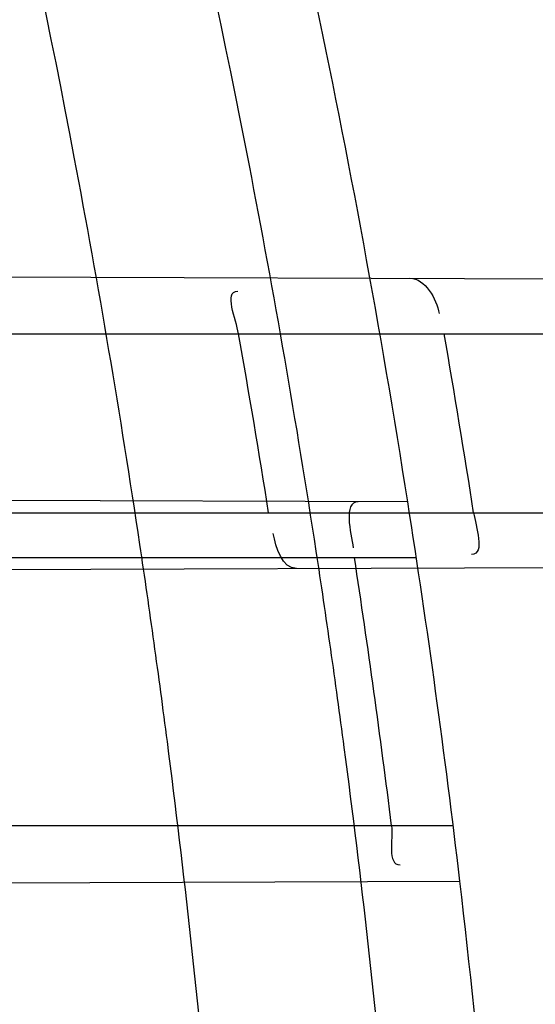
# Model space of a CAD drawing. Header units: millimetres. Extents: x 0 to 297, y 0 to 210.
# Tile 96 of 256: x 147.1465 to 147.1638, y 93.0721 to 93.1052. Entities that reach past the tile are written whole.
import ezdxf

# ---------------------------------------------------------------- set-up
doc = ezdxf.new("R2010")
doc.units = ezdxf.units.MM
doc.header["$LTSCALE"] = 16.335
doc.layers.get('0').update_dxf_attribs({"linetype": 'CONTINUOUS'})
for name, color, linetype in [('01_GLOBAL', 7, 'CONTINUOUS'), ('INTFCLR_1', 7, 'CONTINUOUS'), ('INTFCLR_144815', 7, 'CONTINUOUS')]:
    doc.layers.add(name, color=color, linetype=linetype)

msp = doc.modelspace()

# ---------------------------------------------------------------- linework, layer by layer
at = {"color": 7, "linetype": 'Continuous'}
msp.add_circle((147.7028034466, 92.1254639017), 2.28, dxfattribs=at)
at = {"color": 9, "linetype": 'Continuous'}
msp.add_arc((147.7028034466, 92.1254639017), 2.2507792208, 92.9674534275, 177.0325465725, dxfattribs=at)
at = {"layer": '01_GLOBAL', "color": 7, "linetype": 'Continuous'}
msp.add_circle((147.7028034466, 92.1254639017), 2.31, dxfattribs=at)
at = {"layer": 'INTFCLR_1', "color": 9, "linetype": 'Continuous'}
for p, q in [((147.1395149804, 93.0965604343), (147.1907571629, 93.0963815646)), ((147.1407864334, 93.0946316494), (147.1910162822, 93.0946316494)), ((147.1595572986, 93.0889904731), (147.1391356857, 93.0890617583)), ((147.1418343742, 93.0886316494), (147.1919192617, 93.0886316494)), ((147.1388801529, 93.0871316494), (147.1598439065, 93.0871316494)), ((147.141243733, 93.0867088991), (147.1921860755, 93.08688672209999)), ((147.1610793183, 93.0781316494), (147.1402012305, 93.0781316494)), ((147.1410172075, 93.0762081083), (147.1613024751, 93.0762789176))]:
    msp.add_line(p, q, dxfattribs=at)
at = {"layer": 'INTFCLR_1', "color": 6, "linetype": 'Continuous'}
for centre, radius, start, end in [((146.8326356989, 93.03763164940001), 0.3620710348, 270, 90.00000002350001), ((146.8326356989, 93.03763164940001), 0.3440948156, 270, 90.00000002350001), ((146.8330325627, 93.03763268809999), 0.3258754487, 9.0037044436, 10.0734361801), ((146.8321384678, 93.03763265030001), 0.3335471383, 8.7949611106, 9.8394176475), ((146.8326356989, 93.03763164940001), 0.330931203, 6.706499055, 8.928097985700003), ((146.8329184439, 93.0376336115), 0.3286004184, 7.0793616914, 8.6636065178)]:
    msp.add_arc(centre, radius, start, end, dxfattribs=at)
at = {"layer": 'INTFCLR_1', "color": 9, "linetype": 'Continuous'}
for start, end in [(8.928097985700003, 11.9691311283), (3.6985216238, 6.706499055)]:
    msp.add_arc((146.8326356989, 93.03763164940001), 0.330931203, start, end, dxfattribs=at)
for points, knots in [([(147.1545442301, 92.9256703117), (147.1552565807, 92.92760868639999), (147.1566525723, 92.9315227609), (147.1593123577, 92.9394604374), (147.1636279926, 92.9537082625), (147.1676297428, 92.9704311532), (147.1702721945, 92.98537709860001), (147.1713830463, 92.99300879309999), (147.1719563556, 92.9974228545), (147.1732796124, 93.008504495), (147.1746545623, 93.02743949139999), (147.1744340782, 93.04977945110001), (147.1733950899, 93.0642567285), (147.1727415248, 93.0709415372), (147.1722603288, 93.07538757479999), (147.1707735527, 93.08738744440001), (147.1673977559, 93.1066025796), (147.162533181, 93.1253625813), (147.1590536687, 93.13649711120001), (147.157745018, 93.1404798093), (147.1557541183, 93.1463465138), (147.1512626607, 93.1586117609), (147.1435063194, 93.176613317), (147.134673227, 93.19362029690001), (147.1285153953, 93.2040882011), (147.1256373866, 93.208747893), (147.1237254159, 93.21178528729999), (147.1185545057, 93.2197736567), (147.1098896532, 93.232033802), (147.0978538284, 93.2469589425), (147.0876594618, 93.2581464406), (147.0805381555, 93.26529742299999), (147.0766007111, 93.2690835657), (147.0711374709, 93.27418968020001), (147.06349057, 93.2808755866), (147.0552130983, 93.2873626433), (147.0499647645, 93.2910949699), (147.0474074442, 93.29281092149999), (147.0457289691, 93.2938897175), (147.0442255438, 93.294808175), (147.0429042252, 93.29556660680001), (147.041778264, 93.2961550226), (147.0407894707, 93.2966200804), (147.0400295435, 93.2968637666), (147.0393696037, 93.2970368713), (147.0390133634, 93.2966025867), (147.0393275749, 93.29599323), (147.0397818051, 93.29522393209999), (147.0406181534, 93.29416107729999), (147.0417305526, 93.2928514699), (147.0430342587, 93.2914101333), (147.0444632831, 93.289871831), (147.0465759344, 93.2876354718), (147.0495827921, 93.28449215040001), (147.0551951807, 93.2786029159), (147.0613248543, 93.27199583), (147.0669087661, 93.26568094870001), (147.0703603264, 93.2616654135), (147.0759105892, 93.2550734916), (147.0844077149, 93.2443909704), (147.0955472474, 93.22884910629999), (147.1036099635, 93.2161613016), (147.1088887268, 93.20713012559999), (147.1124703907, 93.200778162), (147.1186494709, 93.1891839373), (147.1269016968, 93.171675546), (147.1325946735, 93.1570782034), (147.1352425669, 93.1495098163)], [0, 0, 0, 0, 0.0103792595, 0.0208842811, 0.0420721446, 0.0851858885, 0.1071984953, 0.1183380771, 0.123943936, 0.1295693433, 0.1744299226, 0.2192388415, 0.2417237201, 0.2473597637, 0.2529962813, 0.2641993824, 0.3081295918, 0.3509327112, 0.3614952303, 0.3667582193, 0.3720021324, 0.3926323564, 0.4323913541, 0.4704239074, 0.4888657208, 0.4934194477, 0.497950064, 0.5069039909, 0.5412450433, 0.5733438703, 0.6032118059, 0.6172673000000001, 0.6240601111, 0.6306649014, 0.6548506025, 0.6750843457, 0.6834913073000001, 0.6872123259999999, 0.6905622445, 0.6935176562, 0.6960693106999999, 0.6982084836, 0.6999280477, 0.7014829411, 0.7024060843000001, 0.7029587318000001, 0.7038763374, 0.7054334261, 0.7076628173, 0.7105600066, 0.714112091, 0.7174145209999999, 0.7211168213, 0.7295725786, 0.7392778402, 0.7620040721, 0.7748640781, 0.7816422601, 0.7886165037, 0.8181744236, 0.8502177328, 0.884679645, 0.8936796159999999, 0.902792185, 0.9213283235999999, 0.9597006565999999, 1, 1, 1, 1]), ([(147.0432510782, 93.2956316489), (147.0440337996, 93.2956315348), (147.0461901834, 93.29448394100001), (147.048762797, 93.29308623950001), (147.05126835, 93.29149221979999), (147.0538664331, 93.2897847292), (147.0591995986, 93.28606265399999), (147.0676125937, 93.27960414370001), (147.0753919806, 93.27294276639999), (147.0809499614, 93.26785658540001), (147.0849532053, 93.2640878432), (147.0921910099, 93.25697312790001), (147.1025540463, 93.2458430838), (147.114792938, 93.2309925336), (147.1236090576, 93.2187883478), (147.1288703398, 93.210836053), (147.1308146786, 93.20781404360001), (147.1337403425, 93.20317969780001), (147.1399980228, 93.19277282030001), (147.1489774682, 93.17586162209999), (147.1568675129, 93.15795089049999), (147.1614367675, 93.1457458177), (147.1634614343, 93.13990986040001), (147.1647919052, 93.13594917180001), (147.1683281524, 93.12488035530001), (147.1732735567, 93.1062283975), (147.1767074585, 93.0871131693), (147.1782194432, 93.07517712), (147.1787086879, 93.07075571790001), (147.1793731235, 93.0641085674), (147.1804294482, 93.0497128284), (147.1806536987, 93.0274948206), (147.1792555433, 93.0086652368), (147.1779104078, 92.9976470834), (147.1773275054, 92.9932574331), (147.1761979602, 92.9856672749), (147.1735104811, 92.97079983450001), (147.1694409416, 92.95416803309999), (147.1650544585, 92.9400032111), (147.1623504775, 92.9321098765), (147.1609312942, 92.9282176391), (147.1602071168, 92.92629007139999)], [0, 0, 0, 0, 0.0056084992, 0.016622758, 0.0214510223, 0.0268121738, 0.0389184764, 0.0680276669, 0.1027789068, 0.1122614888, 0.1220107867, 0.1421735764, 0.1849752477, 0.2309092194, 0.2799812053, 0.2927645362, 0.2992310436, 0.3057293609, 0.3320345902, 0.3862266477, 0.4428037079, 0.4721337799, 0.479586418, 0.4870651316, 0.5020714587, 0.5628449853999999, 0.6251697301, 0.6410581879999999, 0.6490513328, 0.6570434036, 0.6889243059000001, 0.7524504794, 0.8160576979, 0.8240355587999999, 0.8319861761, 0.8477866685, 0.8790166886, 0.9402183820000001, 0.9703167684, 0.9852456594, 1, 1, 1, 1]), ([(147.1352425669, 93.1495098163), (147.1379952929, 93.14164178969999), (147.1429940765, 93.1254736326), (147.1477529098, 93.1046918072), (147.1501024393, 93.09081219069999), (147.151047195, 93.08426445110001), (147.151638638, 93.07985863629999), (147.1530856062, 93.06772189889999), (147.1544764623, 93.04770806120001), (147.1542807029, 93.0276232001), (147.1535512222, 93.0153442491), (147.1532177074, 93.0108633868), (147.1526544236, 93.00419454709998), (147.1511010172, 92.9899942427), (147.1474849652, 92.9685843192), (147.1430641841, 92.95080514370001), (147.1400632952, 92.9406015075), (147.1388460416, 92.9366002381), (147.1366541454, 92.9297366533), (147.1320236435, 92.91648816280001), (147.124625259, 92.8984289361), (147.1170139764, 92.8829220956), (147.1121048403, 92.87387096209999), (147.1103239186, 92.8706785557), (147.1076776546, 92.8660211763), (147.101977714, 92.8564219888), (147.0929326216, 92.8426084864), (147.0818447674, 92.827530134), (147.0738492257, 92.81769368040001), (147.0692400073, 92.8122947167), (147.0675023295, 92.81027962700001), (147.0645699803, 92.8069282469), (147.059151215, 92.8008948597), (147.053263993, 92.7946267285), (147.047929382, 92.78903803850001), (147.0447760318, 92.7857530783), (147.0421529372, 92.78285660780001), (147.0404461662, 92.78102579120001), (147.0382254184, 92.7776381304), (147.0420399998, 92.77914588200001), (147.0441807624, 92.7804356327), (147.0467768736, 92.78202657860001), (147.049052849, 92.7835556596), (147.0517912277, 92.7854541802), (147.0555009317, 92.78817176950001), (147.0602492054, 92.79186222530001), (147.067344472, 92.7977012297), (147.0736957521, 92.8033972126), (147.0792529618, 92.8087266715), (147.0832359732, 92.812657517), (147.0904141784, 92.8200586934), (147.1006451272, 92.8316000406), (147.1126583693, 92.84694521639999), (147.1212603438, 92.85951606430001), (147.1263733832, 92.8676917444), (147.1282611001, 92.87079789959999), (147.1311015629, 92.87556381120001), (147.1371674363, 92.88626496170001), (147.1458250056, 92.9036348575), (147.1517810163, 92.9181513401), (147.1545442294, 92.9256703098)], [0, 0, 0, 0, 0.0419449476, 0.0850695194, 0.1071739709, 0.1127634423, 0.1183584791, 0.1295423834, 0.1742656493, 0.2191961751, 0.2304978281, 0.2361598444, 0.2418057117, 0.2641744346, 0.3080240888, 0.3509528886, 0.3562644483, 0.3615432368, 0.3719979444, 0.3925183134, 0.4321501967, 0.4701192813, 0.4793724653, 0.4839620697, 0.48851378, 0.5063269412, 0.5401307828, 0.5715496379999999, 0.6004673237, 0.6038923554, 0.6072711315, 0.6138564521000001, 0.6263016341, 0.6480618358, 0.6572019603, 0.6650284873, 0.6713159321, 0.6759369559, 0.6799952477, 0.6841765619, 0.6887949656, 0.6950107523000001, 0.6986911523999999, 0.7027318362, 0.7117342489, 0.7218512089, 0.7329803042, 0.7579718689, 0.7647510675, 0.7717251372, 0.7861300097, 0.8166264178, 0.8492835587, 0.8841348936, 0.8932111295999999, 0.8978052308, 0.9024247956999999, 0.92112918, 0.9596906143, 1, 1, 1, 1]), ([(147.0432510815, 92.7796316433), (147.0431330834, 92.7796316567), (147.0428441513, 92.77968862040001), (147.0428590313, 92.7802080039), (147.043168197, 92.78074236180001), (147.0437027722, 92.7815366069), (147.0445175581, 92.7825251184), (147.046088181, 92.7843056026), (147.0479460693, 92.786252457), (147.0500136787, 92.7883830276), (147.0523867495, 92.79080681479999), (147.0572874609, 92.7957986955), (147.0632966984, 92.8020416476), (147.0688203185, 92.8080382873), (147.0718101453, 92.8113712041), (147.0735816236, 92.81337496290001), (147.0782783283, 92.8187413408), (147.0864250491, 92.8285190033), (147.0977271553, 92.8435162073), (147.106950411, 92.8572622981), (147.1127640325, 92.86681826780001), (147.1154623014, 92.871453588), (147.1172776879, 92.87462997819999), (147.1222795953, 92.88363180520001), (147.1300362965, 92.8990567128), (147.1375818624, 92.91703545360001), (147.1423047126, 92.93022711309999), (147.1445398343, 92.9370600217), (147.1457809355, 92.941042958), (147.1488392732, 92.9511954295), (147.1533458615, 92.9688880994), (147.157034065, 92.99020578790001), (147.1586182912, 93.0043449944), (147.159192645, 93.0109841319), (147.1595326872, 93.0154446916), (147.1602764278, 93.0276675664), (147.1604760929, 93.0476640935), (147.1590577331, 93.0675881), (147.157582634, 93.0796680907), (147.1569796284, 93.0840538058), (147.1560162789, 93.0905724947), (147.1536199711, 93.10439313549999), (147.1487661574, 93.12508522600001), (147.1436711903, 93.1411717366), (147.1408661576, 93.1489990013)], [0, 0, 0, 0, 0.0008731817, 0.001718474, 0.0032338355, 0.0055641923, 0.008732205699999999, 0.0127298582, 0.0231213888, 0.0286463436, 0.0346993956, 0.04822263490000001, 0.0804125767, 0.0988155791, 0.1085508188, 0.1135449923, 0.1186070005, 0.1613231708, 0.2076862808, 0.2575123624, 0.2837454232, 0.2904461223, 0.2972015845, 0.3108183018, 0.3666504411, 0.4248609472, 0.4549769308, 0.4703146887, 0.4780576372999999, 0.4858477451, 0.5487776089, 0.6130123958, 0.6457680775, 0.6540347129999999, 0.6623246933, 0.6788711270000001, 0.74464742, 0.8101273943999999, 0.8265053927, 0.8346996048, 0.8428861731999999, 0.8752668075, 0.9384714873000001, 1, 1, 1, 1])]:
    msp.add_open_spline(points, degree=3, knots=knots, dxfattribs=at)
at = {"layer": 'INTFCLR_1', "color": 6, "linetype": 'Continuous'}
for points, knots in [([(147.0687421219, 93.29563164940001), (147.0680098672, 93.29563164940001), (147.0693330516, 93.2931111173), (147.0704693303, 93.29172068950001), (147.0723263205, 93.28928078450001), (147.0746177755, 93.2865210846), (147.0775470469, 93.28299903), (147.080971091, 93.27890891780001), (147.0846437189, 93.27446035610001), (147.0882701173, 93.26998999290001), (147.0916458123, 93.2657319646), (147.0947448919, 93.2617356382), (147.0975630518, 93.2580185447), (147.100110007, 93.25458663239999), (147.1024035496, 93.25143207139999), (147.1044661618, 93.24854131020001), (147.1063189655, 93.24589767), (147.1079764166, 93.2434940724), (147.109457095, 93.2413147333), (147.1107791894, 93.2393416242), (147.1119635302, 93.23755181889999), (147.1130167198, 93.235942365), (147.1139517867, 93.2344985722), (147.1147816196, 93.2332054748), (147.1157213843, 93.2317287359), (147.1167390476, 93.23011252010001), (147.1179255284, 93.2282043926), (147.1189332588, 93.2265622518), (147.1198501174, 93.2250516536), (147.1206424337, 93.2237350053), (147.1215180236, 93.2222660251), (147.1224842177, 93.22062728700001), (147.1235503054, 93.2187965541), (147.1247223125, 93.21675634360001), (147.1260120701, 93.2144766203), (147.1274302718, 93.21192636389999), (147.1289898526, 93.20906621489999), (147.1307073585, 93.2058462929), (147.1325944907, 93.2022184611), (147.1346618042, 93.1981270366), (147.1369222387, 93.1935038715), (147.1393944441, 93.1882537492), (147.1420944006, 93.1822619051), (147.1450364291, 93.1753818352), (147.1482313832, 93.1674373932), (147.1516877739, 93.1581768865), (147.1553587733, 93.14738762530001), (147.1590017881, 93.1353669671), (147.1623609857, 93.1226214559), (147.1652568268, 93.10972884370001), (147.1676651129, 93.0968010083), (147.1695853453, 93.0838891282), (147.1710275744, 93.0709911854), (147.1719965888, 93.05813761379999), (147.1725011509, 93.0453158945), (147.1725469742, 93.0325462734), (147.1721391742, 93.0198169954), (147.171280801, 93.0071297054), (147.1699742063, 92.99449457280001), (147.1682169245, 92.9818861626), (147.1660086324, 92.9693213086), (147.1633383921, 92.9567727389), (147.1602041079, 92.94425636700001), (147.1566465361, 92.9319458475), (147.1528751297, 92.9204393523), (147.1491593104, 92.9102243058), (147.1457087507, 92.9015000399), (147.1425365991, 92.8940034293), (147.1396288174, 92.8875126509), (147.136972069, 92.8818585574), (147.1345472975, 92.8769025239), (147.1323371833, 92.8725413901), (147.130325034, 92.8686912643), (147.1284994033, 92.8652891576), (147.1268466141, 92.8622800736), (147.1253496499, 92.85960988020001), (147.1239936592, 92.85723391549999), (147.1227647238, 92.8551144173), (147.1216541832, 92.85322630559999), (147.1206539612, 92.8515468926), (147.1197533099, 92.8500510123), (147.1189386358, 92.8487109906), (147.1179864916, 92.8471584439), (147.1170567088, 92.8456599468), (147.1160957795, 92.84412860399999), (147.1152647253, 92.8428151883), (147.1143298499, 92.84135168), (147.1132770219, 92.8397205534), (147.1120898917, 92.837902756), (147.1107550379, 92.8358842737), (147.109257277, 92.8336513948), (147.107577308, 92.8311858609), (147.1056960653, 92.8284703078), (147.1035922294, 92.82548916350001), (147.1012492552, 92.8222342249), (147.0986446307, 92.81869165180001), (147.095755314, 92.8148491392), (147.0925736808, 92.81071697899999), (147.0890986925, 92.8063077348), (147.0853575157, 92.80167437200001), (147.0815402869, 92.7970384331), (147.0779667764, 92.7927652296), (147.0748968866, 92.789078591), (147.0724998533, 92.7861981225), (147.070552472, 92.7836530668), (147.0693788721, 92.7822194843), (147.0679949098, 92.7796316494), (147.0687421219, 92.7796316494)], [0, 0, 0, 0, 0.003860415, 0.007501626, 0.0124785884, 0.0188917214, 0.0268498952, 0.0364677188, 0.0470694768, 0.0572444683, 0.0668187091, 0.0757144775, 0.083905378, 0.09140992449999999, 0.0982451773, 0.1044667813, 0.1101313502, 0.1152642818, 0.1198589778, 0.1240215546, 0.1277856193, 0.1311734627, 0.1341617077, 0.1368541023, 0.1392736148, 0.1433897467, 0.1469230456, 0.1511192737, 0.1535471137, 0.1562389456, 0.1592204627, 0.1625628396, 0.1662680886, 0.1703891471, 0.174967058, 0.1800766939, 0.1857729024, 0.1921414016, 0.1993155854, 0.2073311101, 0.2163077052, 0.2264451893, 0.2379233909, 0.250953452, 0.2658909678, 0.283062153, 0.3030578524, 0.3259639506, 0.3492662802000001, 0.3725305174, 0.3956109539, 0.4185782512, 0.4413347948, 0.4640172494, 0.4865192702, 0.508968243, 0.531324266, 0.5536477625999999, 0.5759939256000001, 0.5982772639, 0.620747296, 0.6432362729, 0.6658996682, 0.68875599, 0.7107777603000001, 0.7297237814, 0.7460531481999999, 0.7602331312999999, 0.7726347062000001, 0.7835467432, 0.793166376, 0.8017211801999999, 0.8093215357, 0.8160683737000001, 0.8220758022, 0.8274205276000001, 0.8322066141, 0.8364980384, 0.8403367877, 0.8437547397, 0.8468031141, 0.8495420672, 0.8520223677, 0.8564046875, 0.8588391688, 0.8615533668, 0.8645986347, 0.8679945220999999, 0.8717882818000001, 0.8760445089, 0.8807522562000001, 0.8859628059, 0.8917731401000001, 0.898168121, 0.9051985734, 0.9129160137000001, 0.9213486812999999, 0.9305434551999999, 0.9404096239, 0.9509435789, 0.961943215, 0.9720502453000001, 0.980371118, 0.9870628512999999, 0.992271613, 0.9960607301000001, 1, 1, 1, 1]), ([(147.0687421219, 92.7796316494), (147.0695765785, 92.7796316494), (147.0710237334, 92.7806068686), (147.0732486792, 92.7819463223), (147.0757995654, 92.7837998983), (147.0789536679, 92.78621498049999), (147.0827092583, 92.7892984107), (147.0868482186, 92.7928925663), (147.0910477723, 92.79673500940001), (147.0950116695, 92.80053311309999), (147.0986438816, 92.80415209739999), (147.1019501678, 92.80756746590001), (147.1049461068, 92.8107620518), (147.107653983, 92.813732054), (147.1100921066, 92.81647650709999), (147.1122806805, 92.81899733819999), (147.1142479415, 92.8213114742), (147.1160099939, 92.82342388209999), (147.1175861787, 92.82534548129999), (147.1189934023, 92.8270878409), (147.1202530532, 92.828669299), (147.1213970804, 92.83012358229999), (147.1225240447, 92.83157239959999), (147.123724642, 92.8331346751), (147.1249992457, 92.8348159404), (147.1262604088, 92.83650316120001), (147.1274992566, 92.8381825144), (147.1287882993, 92.8399539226), (147.1302152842, 92.8419444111), (147.131810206, 92.84420661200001), (147.1335924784, 92.846783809), (147.1355808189, 92.8497229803), (147.1377917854, 92.8530728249), (147.140242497, 92.8568933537), (147.1429592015, 92.861268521), (147.1459674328, 92.8662949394), (147.1492907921, 92.8720905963), (147.1529541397, 92.8788115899), (147.1569786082, 92.8866408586), (147.1613909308, 92.895852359), (147.1661049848, 92.9065772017), (147.1708180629, 92.91847841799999), (147.1752249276, 92.93102624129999), (147.1791389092, 92.9437452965), (147.1825261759, 92.9565113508), (147.1853979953, 92.9693107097), (147.1877529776, 92.9820756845), (147.1896101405, 92.9948409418), (147.1909735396, 93.00755209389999), (147.1918561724, 93.02022938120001), (147.1922659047, 93.0328602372), (147.1922092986, 93.0454468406), (147.1916906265, 93.0579966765), (147.1907127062, 93.07050178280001), (147.1892753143, 93.0829675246), (147.187377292, 93.0953920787), (147.1850186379, 93.1077564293), (147.1821898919, 93.1200882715), (147.1788863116, 93.1323721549), (147.1750915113, 93.1446222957), (147.1708160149, 93.1567764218), (147.1662306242, 93.1683760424), (147.1616300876, 93.17888244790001), (147.1573218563, 93.1879248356), (147.1533932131, 93.19561622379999), (147.1498208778, 93.2022183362), (147.1465812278, 93.20791453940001), (147.1436479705, 93.2128584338), (147.140997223, 93.2171670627), (147.1386015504, 93.22093898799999), (147.1364409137, 93.22424590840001), (147.1344943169, 93.2271532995), (147.1327470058, 93.229707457), (147.1311776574, 93.2319576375), (147.1297748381, 93.23393568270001), (147.1285161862, 93.23568453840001), (147.1273854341, 93.237235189), (147.1263043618, 93.2387000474), (147.1251805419, 93.2402055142), (147.1239422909, 93.24184332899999), (147.1226668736, 93.2435068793), (147.1213873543, 93.2451529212), (147.120091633, 93.2467985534), (147.1186694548, 93.2485796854), (147.1170808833, 93.2505381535), (147.1153015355, 93.25269419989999), (147.1133143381, 93.2550569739), (147.1110956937, 93.2576388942), (147.1086258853, 93.2604465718), (147.1058792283, 93.263488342), (147.1028357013, 93.2667628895), (147.099478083, 93.27026211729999), (147.0957850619, 93.2739726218), (147.0917574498, 93.27786179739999), (147.0874623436, 93.28182281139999), (147.0831967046, 93.28555323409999), (147.0792915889, 93.2887810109), (147.0760051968, 93.2913109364), (147.073359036, 93.29324438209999), (147.0710713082, 93.29462673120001), (147.0695920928, 93.29563164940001), (147.0687421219, 93.29563164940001)], [0, 0, 0, 0, 0.0042187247, 0.0081401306, 0.0133978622, 0.0200459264, 0.0282638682, 0.0379443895, 0.0477615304, 0.05703690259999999, 0.0656973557, 0.0736821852, 0.0810680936, 0.0878383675, 0.0940009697, 0.0996271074, 0.1047154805, 0.1093563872, 0.1135342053, 0.1172803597, 0.1206792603, 0.1237557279, 0.1266349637, 0.1299589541, 0.1337168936, 0.1373013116, 0.1406085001, 0.1442672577, 0.148377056, 0.1529904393, 0.1582606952, 0.164218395, 0.1709303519, 0.1785521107, 0.1871652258, 0.1969659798, 0.2081658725, 0.2209392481, 0.2356613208, 0.2526660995, 0.2725685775, 0.2948769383, 0.3173640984, 0.3397873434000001, 0.3621386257, 0.3841211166, 0.4060891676, 0.4277469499, 0.4493218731, 0.470705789, 0.4919793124, 0.5131981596, 0.5343255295, 0.5554668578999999, 0.5765984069, 0.5977513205, 0.6189954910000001, 0.6402209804, 0.6617015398, 0.6832900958, 0.7050415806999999, 0.7268239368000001, 0.7463339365, 0.7630160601, 0.7774553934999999, 0.7899931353, 0.8009638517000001, 0.8105830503, 0.8190545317, 0.8265380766, 0.8331730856, 0.8390248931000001, 0.8442268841, 0.8488182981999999, 0.8528943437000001, 0.8564866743, 0.8597116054, 0.8625968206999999, 0.8656908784, 0.8692094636, 0.8729771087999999, 0.8762884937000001, 0.879749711, 0.8835661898, 0.8878115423, 0.8924986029, 0.8976989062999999, 0.9034198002, 0.9097088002, 0.9166034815, 0.9241390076, 0.9323094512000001, 0.9411199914, 0.9506041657, 0.9606137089, 0.9706541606, 0.9792553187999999, 0.9862062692, 0.9916647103, 0.9957028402, 1, 1, 1, 1])]:
    msp.add_open_spline(points, degree=3, knots=knots, dxfattribs=at)
for points in [[(147.1596290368, 93.0964902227), (147.1601407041, 93.0964884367), (147.160518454, 93.0958103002), (147.160605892, 93.09530615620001)], [(147.1538844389, 93.0946316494), (147.1538010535, 93.0951010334), (147.1533801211, 93.0960632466), (147.1538568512, 93.0960615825)], [(147.157897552, 93.08899626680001), (147.1573798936, 93.08899807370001), (147.1576485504, 93.0879644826), (147.1577265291, 93.08745272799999)], [(147.1617637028, 93.0886316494), (147.1618349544, 93.0881711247), (147.1621640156, 93.08723680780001), (147.1616980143, 93.08723518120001)], [(147.1558278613, 93.0867598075), (147.15535699, 93.08675816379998), (147.1551217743, 93.0874726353), (147.1550480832, 93.0879377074)], [(147.1590137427, 93.0781316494), (147.1590686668, 93.0776894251), (147.1588521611, 93.0768237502), (147.1592977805, 93.0768253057)]]:
    msp.add_open_spline(points, degree=3, dxfattribs=at)
at = {"layer": 'INTFCLR_144815', "color": 6, "linetype": 'Continuous'}
for radius in [0.3828680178, 0.364857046]:
    msp.add_circle((146.8326356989, 93.03763164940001), radius, dxfattribs=at)
for radius, start, end in [(0.5278075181, 313.9937911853, 154.5150993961), (0.49294334, 282.2440355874, 71.2863570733), (0.4069633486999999, 316.9838592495, 43.0161407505)]:
    msp.add_arc((146.8326356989, 93.03763164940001), radius, start, end, dxfattribs=at)
at = {"layer": 'INTFCLR_144815', "color": 9, "linetype": 'Continuous'}
for radius, start, end in [(0.3958087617, 314.0862202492, 45.9137797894), (0.3838160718, 314.0319604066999, 45.9680396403)]:
    msp.add_arc((146.8326356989, 93.03763164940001), radius, start, end, dxfattribs=at)
at = {"layer": 'INTFCLR_144815', "color": 6, "linetype": 'Continuous'}
for points, knots in [([(147.1951703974, 93.0376316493), (147.1951703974, 93.03951723), (147.195142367, 93.0432888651), (147.1950162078, 93.0489460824), (147.1948058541, 93.05460331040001), (147.1945111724, 93.06026056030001), (147.1941319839, 93.065917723), (147.1936680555, 93.07157476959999), (147.1931191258, 93.07723143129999), (147.1924848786, 93.0828875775), (147.1917649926, 93.0885427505), (147.1909590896, 93.0941966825), (147.1900668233, 93.0998486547), (147.1890877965, 93.10549815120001), (147.1880216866, 93.1111441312), (147.1868681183, 93.11678582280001), (147.1856268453, 93.1224218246), (147.1842975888, 93.12805097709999), (147.1828802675, 93.133671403), (147.1813747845, 93.1392814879), (147.1797813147, 93.1448788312), (147.1781000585, 93.1504612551), (147.1763315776, 93.15602572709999), (147.1744765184, 93.16156938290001), (147.1725359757, 93.1670884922), (147.1705112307, 93.172579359), (147.1684040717, 93.17803752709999), (147.1662166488, 93.1834583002), (147.1639516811, 93.1888363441), (147.1616124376, 93.19416587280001), (147.1592028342, 93.19944055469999), (147.1567275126, 93.2046534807), (147.1541918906, 93.20979719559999), (147.1516022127, 93.2148637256), (147.148965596, 93.21984460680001), (147.1462900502, 93.22473095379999), (147.1435844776, 93.2295135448), (147.1408586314, 93.2341829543), (147.1381230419, 93.2387297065), (147.1353888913, 93.24314447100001), (147.1326678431, 93.2474182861), (147.1299718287, 93.25154279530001), (147.1273128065, 93.25551047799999), (147.1247025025, 93.25931486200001), (147.1221521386, 93.2629507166), (147.1196721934, 93.26641417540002), (147.1172721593, 93.26970285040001), (147.1149604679, 93.27281571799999), (147.1127444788, 93.27575294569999), (147.1106305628, 93.2785156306), (147.1086237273, 93.2811061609), (147.1067274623, 93.28352828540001), (147.1049435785, 93.2857872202), (147.103272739, 93.2878889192), (147.1017147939, 93.28983965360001), (147.100269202, 93.2916455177), (147.0989350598, 93.2933124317), (147.097711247, 93.2948460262), (147.0965964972, 93.296251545), (147.0955896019, 93.2975338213), (147.0946891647, 93.29869700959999), (147.0938941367, 93.299745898), (147.0932019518, 93.3006821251), (147.0926142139, 93.30151619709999), (147.0921197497, 93.3022305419), (147.0916656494, 93.30302868), (147.0911667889, 93.3035998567), (147.0911815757, 93.3046267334), (147.091447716, 93.30463154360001)], [0, 0, 0, 0, 0.0193188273, 0.0386418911, 0.05797372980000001, 0.0773181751, 0.0966800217, 0.1160624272, 0.1354702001, 0.1549057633, 0.1743738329, 0.1938759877, 0.2134167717, 0.2329964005, 0.2526187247, 0.2722829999, 0.2919923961, 0.3117443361, 0.3315407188, 0.3513772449, 0.37125414, 0.391164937, 0.4111075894, 0.4310729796, 0.4510561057, 0.4710451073, 0.4910305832, 0.5109984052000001, 0.5309330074, 0.5508166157, 0.5706284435, 0.590344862, 0.6099392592, 0.6293819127, 0.6486401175, 0.6676780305, 0.6864570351, 0.7049360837, 0.7230721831, 0.7408210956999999, 0.7581383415, 0.7749801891, 0.7913047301, 0.8070730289, 0.822250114, 0.8368060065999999, 0.8507161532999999, 0.8639624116, 0.8765312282, 0.8884132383, 0.8996029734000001, 0.9101049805, 0.9199296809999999, 0.9290934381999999, 0.9376135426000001, 0.9455077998, 0.9527934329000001, 0.9594885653, 0.9656100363, 0.9711731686, 0.9761922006, 0.9806816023, 0.9846553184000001, 0.9881278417, 0.9911127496, 0.9936230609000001, 0.9972727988, 1, 1, 1, 1]), ([(147.1000017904, 92.7706317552), (147.099727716, 92.7706367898), (147.0997250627, 92.7716931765), (147.1002170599, 92.7722851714), (147.1006721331, 92.7731087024), (147.1011651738, 92.77384567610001), (147.1017516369, 92.7747055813), (147.1024417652, 92.7756704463), (147.1032341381, 92.776750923), (147.1041312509, 92.7779487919), (147.1051340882, 92.7792688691), (147.1062444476, 92.78071599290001), (147.1074648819, 92.7822968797), (147.1087976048, 92.7840181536), (147.1102428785, 92.785884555), (147.1117982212, 92.78789788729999), (147.1134596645, 92.79005859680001), (147.1152251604, 92.79237013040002), (147.1170968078, 92.79484195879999), (147.11907733, 92.797485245), (147.1211639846, 92.8003047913), (147.1233499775, 92.8033005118), (147.1256270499, 92.80647066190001), (147.1279885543, 92.8098160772), (147.1304260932, 92.8133353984), (147.1329303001, 92.81702596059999), (147.1354909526, 92.8208837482), (147.1380971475, 92.8249034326), (147.1407375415, 92.8290785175), (147.1434005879, 92.83340150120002), (147.1460747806, 92.83786408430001), (147.1487488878, 92.8424574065), (147.1514121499, 92.8471722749), (147.1540544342, 92.8519993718), (147.1566663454, 92.856929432), (147.1592392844, 92.8619533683), (147.1617654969, 92.8670624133), (147.1642380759, 92.8722482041), (147.1666509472, 92.8775028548), (147.168998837, 92.8828190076), (147.1712772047, 92.8881898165), (147.1734821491, 92.89360886), (147.1756107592, 92.89907116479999), (147.1776563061, 92.90456069), (147.179616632, 92.91007104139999), (147.1814926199, 92.91560357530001), (147.1832864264, 92.9211651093), (147.1849983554, 92.9267575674), (147.1866261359, 92.93237403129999), (147.1881687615, 92.93801125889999), (147.1896244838, 92.9436621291), (147.1909923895, 92.9493212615), (147.1922727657, 92.95498763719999), (147.1934660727, 92.96066109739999), (147.1945727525, 92.96634163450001), (147.1955930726, 92.9720286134), (147.1965271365, 92.9777204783), (147.1973750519, 92.98341533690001), (147.1981370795, 92.9891120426), (147.1988135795, 92.99481027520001), (147.1994048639, 93.0005096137), (147.1999112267, 93.00620974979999), (147.2003329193, 93.0119102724), (147.2006701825, 93.01761113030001), (147.2009232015, 93.0233121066), (147.2010921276, 93.0290132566), (147.2011770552, 93.0347144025), (147.2011780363, 93.0404156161), (147.2010950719, 93.0461167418), (147.2009281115, 93.0518178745), (147.2006770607, 93.05751885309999), (147.2003417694, 93.0632197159), (147.1999220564, 93.0689202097), (147.1994176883, 93.074620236), (147.198828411, 93.080319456), (147.1981539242, 93.0860176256), (147.1973939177, 93.0917142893), (147.1965480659, 93.09740890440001), (147.1956160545, 93.10310072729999), (147.1945975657, 93.1087889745), (147.1934922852, 93.1144727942), (147.1923000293, 93.1201506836), (147.1910207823, 93.12582057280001), (147.1896545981, 93.131480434), (147.1882014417, 93.1371288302), (147.1866611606, 93.1427648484), (147.1850338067, 93.14838687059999), (147.1833198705, 93.1539920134), (147.1815202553, 93.1595765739), (147.1796361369, 93.1651366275), (147.1776688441, 93.17066839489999), (147.1756200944, 93.17616762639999), (147.1734920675, 93.1816295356), (147.1712874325, 93.1870488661), (147.1690094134, 93.1924198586), (147.1666618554, 93.1977362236), (147.1642492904, 93.2029911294), (147.1617769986, 93.20817719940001), (147.1592510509, 93.21328655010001), (147.1566783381, 93.2183108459), (147.1540666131, 93.2232413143), (147.1514244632, 93.2280688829), (147.1487612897, 93.23278426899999), (147.1460872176, 93.23737816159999), (147.1434130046, 93.2418413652), (147.1407498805, 93.2461650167), (147.1381093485, 93.2503408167), (147.1355029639, 93.2543612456), (147.1329420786, 93.2582197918), (147.1304375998, 93.2619111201), (147.1279997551, 93.265431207), (147.125637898, 93.26877740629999), (147.1233603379, 93.27194848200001), (147.1211742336, 93.2749445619), (147.1190855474, 93.2777670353), (147.1170990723, 93.2804183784), (147.1152184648, 93.2829020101), (147.1134463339, 93.2852221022), (147.1117843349, 93.2873834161), (147.1102333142, 93.2893910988), (147.1087934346, 93.2912505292), (147.1074642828, 93.2929671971), (147.1062450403, 93.2945465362), (147.1051345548, 93.29599381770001), (147.1041315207, 93.2973141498), (147.1032343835, 93.29851204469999), (147.1024419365, 93.2995926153), (147.1017517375, 93.30055757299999), (147.1011652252, 93.30141754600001), (147.1006721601, 93.3021545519), (147.1002170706, 93.3029781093), (147.0997250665, 93.30357011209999), (147.0997277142, 93.304626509), (147.1000017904, 93.30463154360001)], [0, 0, 0, 0, 0.0014101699, 0.0032891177, 0.0045779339, 0.0061083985, 0.0078869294, 0.009919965, 0.0122145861, 0.0147783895, 0.0176190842, 0.0207426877, 0.0241618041, 0.0278931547, 0.0319414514, 0.0363053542, 0.040981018, 0.0459630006, 0.0512683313, 0.0569309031, 0.0629543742, 0.0693130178, 0.0760084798, 0.08303351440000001, 0.0903785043, 0.09803123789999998, 0.105976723, 0.1141977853, 0.122675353, 0.1313888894, 0.140317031, 0.1494380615, 0.1587304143, 0.1681731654, 0.1777462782, 0.187430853, 0.1972092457, 0.2070653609, 0.2169845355, 0.2269535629, 0.2369608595, 0.2469959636, 0.2570491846, 0.2671179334, 0.2771316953, 0.2871355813, 0.2971697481, 0.3071923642, 0.3172217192, 0.3272506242, 0.3372572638, 0.3472396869, 0.357200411, 0.3671408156, 0.3770633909, 0.3869713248, 0.3968625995, 0.4067348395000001, 0.4165894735, 0.4264283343, 0.4362532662, 0.4460650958, 0.4558661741, 0.4656577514, 0.4754424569, 0.4852217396, 0.4949982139, 0.504773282, 0.5145496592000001, 0.5243287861, 0.5341133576, 0.5439047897, 0.5537055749, 0.5635169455, 0.5733411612, 0.5831795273, 0.5930338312, 0.6029053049, 0.6127948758, 0.6227033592, 0.6326318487, 0.6425809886, 0.652548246, 0.6625317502, 0.6725323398, 0.682550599, 0.6925874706, 0.7026400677, 0.7127021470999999, 0.7227700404, 0.7328393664, 0.7429043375, 0.7529583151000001, 0.7629934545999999, 0.7730007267, 0.7829699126, 0.7928892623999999, 0.8027455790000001, 0.8125242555, 0.8222091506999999, 0.8317827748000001, 0.8412261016, 0.8505191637, 0.8596410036, 0.8685700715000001, 0.8772846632, 0.8857633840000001, 0.8939857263, 0.9019325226, 0.9095865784, 0.9169329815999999, 0.9239594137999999, 0.9306564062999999, 0.9370174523, 0.9430388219, 0.9487194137, 0.9540603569, 0.95906494, 0.9637380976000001, 0.9680861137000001, 0.9721162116, 0.9758363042, 0.9792548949, 0.9823802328, 0.9852207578, 0.987784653, 0.9900795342, 0.9921128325, 0.9938914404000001, 0.9954219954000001, 0.9967108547, 0.9985898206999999, 1, 1, 1, 1]), ([(147.0748011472, 93.29563164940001), (147.0745610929, 93.29563164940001), (147.0744848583, 93.2947249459), (147.0751057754, 93.2940118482), (147.0758580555, 93.29272557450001), (147.0770529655, 93.29119613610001), (147.0785958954, 93.28921818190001), (147.080522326, 93.2868627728), (147.0828321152, 93.28406264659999), (147.0855300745, 93.2808045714), (147.0886462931, 93.27701390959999), (147.0921760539, 93.27265849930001), (147.0961102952, 93.2676978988), (147.1004275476, 93.26209938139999), (147.1050707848, 93.25586792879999), (147.1099949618, 93.24898773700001), (147.1151104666, 93.2415047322), (147.1203476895, 93.2334403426), (147.1256113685, 93.22486559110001), (147.1308281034, 93.21583073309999), (147.1359193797, 93.2064123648), (147.1408291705, 93.1966654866), (147.1455034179, 93.18665972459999), (147.1499098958, 93.1764372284), (147.1540163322, 93.1660555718), (147.1578079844, 93.15554353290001), (147.1612703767, 93.14494048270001), (147.1643963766, 93.1342737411), (147.1671859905, 93.123555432), (147.1696331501, 93.1128248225), (147.1717476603, 93.1020609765), (147.1735255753, 93.0913061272), (147.1749749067, 93.08053683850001), (147.1760956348, 93.0697871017), (147.1768923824, 93.0590489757), (147.1773682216, 93.0483322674), (147.1774737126, 93.041195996), (147.1774737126, 93.03763164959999)], [0, 0, 0, 0, 0.0025344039, 0.005901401, 0.0109295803, 0.0177704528, 0.0265540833, 0.0373505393, 0.04991676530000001, 0.0648695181, 0.0820131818, 0.1017234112, 0.1240566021, 0.1488553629, 0.1763609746, 0.2060970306, 0.2381748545, 0.2720515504, 0.3076064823, 0.3443876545, 0.3821831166, 0.4206251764, 0.4595934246, 0.4987613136, 0.5381325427, 0.5774437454, 0.6167240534, 0.6558745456, 0.6947773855, 0.7336358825, 0.7720551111, 0.8105726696, 0.8487051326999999, 0.8867612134, 0.9246626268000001, 0.9623689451, 1, 1, 1, 1]), ([(147.108707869, 93.29563164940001), (147.1084310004, 93.29563164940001), (147.1084189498, 93.2945661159), (147.1088854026, 93.2939562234), (147.1093179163, 93.293115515), (147.1097871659, 93.29236199), (147.1103458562, 93.291483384), (147.1110035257, 93.2904976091), (147.1117585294, 93.28939440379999), (147.1126129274, 93.28817225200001), (147.1135675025, 93.28682643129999), (147.1146233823, 93.2853527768), (147.1157813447, 93.28374669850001), (147.1170420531, 93.2820034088), (147.1184057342, 93.2801181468), (147.1198723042, 93.27808602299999), (147.1214410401, 93.2759024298), (147.1231107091, 93.27356285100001), (147.1248792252, 93.271063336), (147.1267437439, 93.26840038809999), (147.128700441, 93.2655713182), (147.130744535, 93.2625742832), (147.1328701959, 93.25940851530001), (147.135070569, 93.2560744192), (147.1373378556, 93.252573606), (147.1396633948, 93.248908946), (147.1420378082, 93.24508453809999), (147.1444511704, 93.2411056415), (147.1468932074, 93.23697855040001), (147.1493534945, 93.2327104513), (147.1518216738, 93.2283092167), (147.1542876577, 93.2237831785), (147.1567417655, 93.21914097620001), (147.1591748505, 93.2143913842), (147.161578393, 93.2095431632), (147.1639445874, 93.2046048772), (147.1662663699, 93.1995847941), (147.1685374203, 93.19449081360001), (147.1707521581, 93.18933038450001), (147.1729057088, 93.1841104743), (147.1749938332, 93.17883761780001), (147.1770129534, 93.1735177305), (147.1789599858, 93.168156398), (147.1808324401, 93.1627584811), (147.1826281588, 93.1573287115), (147.184345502, 93.1518710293), (147.1859830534, 93.1463893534), (147.1875398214, 93.14088681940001), (147.1890149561, 93.135366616), (147.1904079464, 93.12983117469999), (147.1917183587, 93.12428304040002), (147.1929460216, 93.1187240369), (147.194090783, 93.1131561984), (147.1951526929, 93.1075808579), (147.1961317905, 93.10199958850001), (147.1970282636, 93.0964132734), (147.1978422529, 93.09082314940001), (147.198574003, 93.08522979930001), (147.1992237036, 93.0796341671), (147.1997916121, 93.0740365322), (147.2002779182, 93.06843761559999), (147.2006828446, 93.06283752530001), (147.201006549, 93.0572368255), (147.2012491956, 93.0516354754), (147.2014108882, 93.0460339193), (147.2014917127, 93.0404320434), (147.2014917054, 93.0348302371), (147.2014108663, 93.0292283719), (147.2012491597, 93.0236268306), (147.2010065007, 93.0180255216), (147.2006827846, 93.01242485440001), (147.20027785, 93.0068248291), (147.1997915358, 93.0012259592), (147.1992236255, 92.9956284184), (147.1985739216, 92.9900328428), (147.1978421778, 92.98443960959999), (147.197028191, 92.9788495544), (147.1961317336, 92.9732633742), (147.1951526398, 92.96768215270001), (147.1940907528, 92.96210695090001), (147.1929459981, 92.956539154), (147.1917183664, 92.95098029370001), (147.1904079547, 92.9454321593), (147.1890149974, 92.9398968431), (147.1875398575, 92.93437661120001), (147.1859831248, 92.9288741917), (147.1843455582, 92.9233924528), (147.1826282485, 92.91793486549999), (147.1808325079, 92.91250501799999), (147.178960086, 92.9071071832), (147.1770130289, 92.9017457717), (147.1749939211, 92.8964259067), (147.1729057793, 92.8911529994), (147.1707522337, 92.8859330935), (147.1685374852, 92.8807726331), (147.1662664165, 92.87567860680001), (147.1639446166, 92.8706584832), (147.1615784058, 92.8657201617), (147.1591748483, 92.86087191), (147.1567417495, 92.8561222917), (147.1542876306, 92.85148006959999), (147.1518216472, 92.8469540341), (147.1493534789, 92.84255282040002), (147.1468932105, 92.8382847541), (147.1444511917, 92.8341576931), (147.1420378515, 92.8301788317), (147.1396634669, 92.8263544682), (147.1373379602, 92.82268985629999), (147.1350707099, 92.8191890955), (147.1328703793, 92.81585505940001), (147.1307447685, 92.81268936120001), (147.1287007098, 92.80969237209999), (147.12674404, 92.8068633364), (147.1248795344, 92.8042004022), (147.1231110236, 92.80170089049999), (147.1214413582, 92.7993613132), (147.1198726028, 92.79717769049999), (147.1184060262, 92.79514555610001), (147.117042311, 92.7932602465), (147.1157815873, 92.79151693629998), (147.114623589, 92.78991080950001), (147.11356769, 92.78843713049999), (147.1126130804, 92.787091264), (147.11175866, 92.7858690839), (147.1110036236, 92.7847658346), (147.1103459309, 92.78378002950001), (147.1097872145, 92.7829013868), (147.1093179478, 92.78214783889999), (147.1088854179, 92.7813071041), (147.1084189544, 92.7806972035), (147.1084309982, 92.7796316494), (147.108707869, 92.7796316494)], [0, 0, 0, 0, 0.0014861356, 0.0034579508, 0.0048068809, 0.0064063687, 0.0082626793, 0.0103820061, 0.0127711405, 0.0154368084, 0.0183865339, 0.0216275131, 0.0251677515, 0.0290144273, 0.0331753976, 0.0376570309, 0.0424661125, 0.0476073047, 0.0530850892, 0.0589012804, 0.0650564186, 0.0715486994, 0.07837362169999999, 0.08552418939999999, 0.0929907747, 0.1007612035, 0.1088208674, 0.1171531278, 0.1257396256, 0.1345607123, 0.143595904, 0.152824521, 0.1622261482, 0.171780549, 0.1814683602, 0.1912713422, 0.2011724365, 0.211155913, 0.2212074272, 0.2313141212, 0.2414644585, 0.2516478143, 0.2618559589, 0.2720801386, 0.2823146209, 0.2925525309, 0.302790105, 0.3130221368, 0.3232464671, 0.333459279, 0.3436597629, 0.3538452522, 0.3640159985, 0.3741700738, 0.3843086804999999, 0.3944307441, 0.4045380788, 0.4146299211, 0.4247087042, 0.434774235, 0.4448292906, 0.4548738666, 0.4649110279, 0.4749410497, 0.4849671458, 0.4949897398, 0.505012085, 0.515034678, 0.5250607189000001, 0.5350907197, 0.5451277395, 0.5551723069, 0.5652271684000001, 0.5752926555, 0.5853711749, 0.5954630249, 0.6055699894, 0.6156920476, 0.6258303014, 0.6359844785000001, 0.6461547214, 0.6563403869, 0.666540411, 0.676753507, 0.6869773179, 0.6972097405, 0.7074468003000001, 0.7176851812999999, 0.7279191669, 0.7381438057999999, 0.7483515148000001, 0.7585352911, 0.7686855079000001, 0.7787921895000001, 0.7888438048, 0.7988273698, 0.8087285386, 0.8185315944, 0.8282194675, 0.8377739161, 0.8471755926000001, 0.8564042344, 0.8654393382, 0.8742603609, 0.8828468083, 0.8911789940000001, 0.8992385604, 0.907008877, 0.9144753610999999, 0.9216258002, 0.9284505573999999, 0.9349426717, 0.941097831, 0.9469139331, 0.9523916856, 0.9575329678, 0.9623419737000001, 0.9668237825, 0.9709847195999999, 0.9748315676, 0.978371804, 0.9816129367, 0.9845626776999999, 0.9872284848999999, 0.9896176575, 0.9917371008, 0.9935934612, 0.9951930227, 0.9965419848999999, 0.9985138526, 1, 1, 1, 1]), ([(147.2022625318, 93.0376316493), (147.2022625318, 93.0396438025), (147.2022313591, 93.0436685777), (147.2020910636, 93.04970524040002), (147.2018571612, 93.0557413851), (147.2015295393, 93.0617767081), (147.2011080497, 93.06781079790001), (147.2005925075, 93.07384323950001), (147.199982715, 93.0798733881), (147.1992784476, 93.0859006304), (147.1984795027, 93.0919240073), (147.19758567, 93.0979425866), (147.1965968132, 93.1039549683), (147.1955128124, 93.10995979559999), (147.1943336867, 93.1159551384), (147.1930595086, 93.1219390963), (147.1916905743, 93.12790907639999), (147.190227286, 93.1338624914), (147.188670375, 93.1397959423), (147.1870207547, 93.14570598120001), (147.185279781, 93.1515882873), (147.1834490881, 93.1574384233), (147.1815308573, 93.16325109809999), (147.1795277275, 93.1690206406), (147.1774429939, 93.1747405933), (147.1752805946, 93.18040394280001), (147.17304523, 93.1860029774), (147.1707424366, 93.19152928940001), (147.1683786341, 93.19697383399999), (147.1659611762, 93.202326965), (147.1634983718, 93.2075785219), (147.1609994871, 93.21271792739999), (147.1584747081, 93.2177343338), (147.1559350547, 93.2226168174), (147.153392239, 93.22735462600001), (147.1508584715, 93.231937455), (147.1483462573, 93.2363556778), (147.1458681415, 93.2406006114), (147.1434364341, 93.2446647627), (147.1410629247, 93.24854204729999), (147.1387585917, 93.25222799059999), (147.1365335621, 93.2557195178), (147.1343970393, 93.259014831), (147.1323572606, 93.262113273), (147.1304208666, 93.2650160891), (147.12859274, 93.26772646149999), (147.1268760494, 93.2702492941), (147.125272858, 93.272590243), (147.1237844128, 93.2747552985), (147.1224114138, 93.27675039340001), (147.121154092, 93.2785814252), (147.1200124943, 93.2802535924), (147.118986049, 93.2817730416), (147.1180752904, 93.28314129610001), (147.1172765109, 93.28437290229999), (147.116598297, 93.28544071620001), (147.1158749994, 93.286675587), (147.1152809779, 93.2875953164), (147.1145954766, 93.28951259), (147.1151168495, 93.2895216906)], [0, 0, 0, 0, 0.0222571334, 0.0445186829, 0.06678913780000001, 0.0890724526, 0.1113731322, 0.1336942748, 0.1560399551, 0.1784122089, 0.2008146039, 0.2232474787, 0.2457132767, 0.2682104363, 0.2907398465, 0.3132975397, 0.335882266, 0.3584869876, 0.3811076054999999, 0.4037333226, 0.4263560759, 0.4489611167, 0.4715354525, 0.4940600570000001, 0.5165143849, 0.5388745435, 0.5611129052, 0.5831981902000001, 0.6050953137, 0.6267656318, 0.6481667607, 0.6692530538, 0.6899760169, 0.7102848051, 0.7301274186, 0.7494519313, 0.7682075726, 0.7863455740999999, 0.8038210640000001, 0.8205941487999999, 0.8366306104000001, 0.8519037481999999, 0.8663901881, 0.880071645, 0.8929365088, 0.9049875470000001, 0.9162341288, 0.9266902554, 0.9363718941, 0.9452960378, 0.9534797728, 0.9609402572, 0.9676938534, 0.9737559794, 0.9791416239, 0.9838665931, 0.9879463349, 0.9942320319, 1, 1, 1, 1]), ([(147.2199719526, 93.03763164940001), (147.2199719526, 93.0414563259), (147.2198522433, 93.04910975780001), (147.2193144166, 93.06058617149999), (147.2184161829, 93.0720590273), (147.2171556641, 93.0835252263), (147.2155297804, 93.0949804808), (147.2135364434, 93.10641800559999), (147.211172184, 93.11782750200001), (147.2084359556, 93.12919576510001), (147.2053267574, 93.14050482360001), (147.2018478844, 93.1517322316), (147.1980044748, 93.1628486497), (147.1938092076, 93.1738188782), (147.1892793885, 93.1845984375), (147.1844441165, 93.19513711), (147.1793401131, 93.2053736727), (147.1740201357, 93.215240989), (147.1685487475, 93.2246655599), (147.1630026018, 93.2335721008), (147.1574693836, 93.2418899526), (147.1520409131, 93.2495559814), (147.1468089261, 93.2565236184), (147.1418538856, 93.2627633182), (147.1372471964, 93.2682702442), (147.1330376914, 93.273054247), (147.1292597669, 93.2771441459), (147.1259311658, 93.2805728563), (147.1230571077, 93.2833904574), (147.1206366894, 93.2856116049), (147.1186589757, 93.28734572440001), (147.1169342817, 93.288585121), (147.1157948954, 93.2895335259), (147.1151168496, 93.2895216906)], [0, 0, 0, 0, 0.0408499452, 0.0817377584, 0.1226908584, 0.1637418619, 0.2049215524, 0.2462459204, 0.2877224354, 0.329349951, 0.3711123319, 0.4129705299, 0.4548685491, 0.4967167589, 0.5383929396, 0.579731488, 0.6205367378, 0.6605415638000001, 0.6994421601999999, 0.7369113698, 0.7725873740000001, 0.8061275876, 0.8372253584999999, 0.8656390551, 0.8912193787, 0.9139002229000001, 0.9336943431, 0.9506758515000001, 0.9649483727, 0.9766362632, 0.9858655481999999, 0.9927569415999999, 1, 1, 1, 1])]:
    msp.add_open_spline(points, degree=3, knots=knots, dxfattribs=at)
at = {"layer": 'INTFCLR_144815', "color": 9, "linetype": 'Continuous'}
for points, knots in [([(147.1263154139, 93.30370297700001), (147.1261632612, 93.3035739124), (147.1262645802, 93.3028074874), (147.1267964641, 93.30172919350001), (147.1278020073, 93.2999284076), (147.1300425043, 93.29646923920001), (147.1324756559, 93.2929518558), (147.1348638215, 93.2895236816), (147.1368302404, 93.2867042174), (147.1407277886, 93.2810990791), (147.1468314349, 93.272136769), (147.1524479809, 93.263454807), (147.156406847, 93.2570763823), (147.1592345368, 93.2524350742), (147.1643420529, 93.2437997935), (147.1716376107, 93.230620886), (147.178633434, 93.21662487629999), (147.1834020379, 93.20621029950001), (147.1861303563, 93.1999566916), (147.1902494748, 93.1901899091), (147.1961126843, 93.1749576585), (147.2030336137, 93.15371213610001), (147.2079708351, 93.13513351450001), (147.2109427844, 93.1216385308), (147.2125102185, 93.11368738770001), (147.2147193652, 93.1015247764), (147.217373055, 93.0829483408), (147.2187182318, 93.0662855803), (147.219136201, 93.05786469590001)], [0, 0, 0, 0, 0.0022439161, 0.0070120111, 0.0145616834, 0.0248857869, 0.0536624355, 0.0624935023, 0.07189207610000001, 0.0923184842, 0.1392770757, 0.19383471, 0.2085944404, 0.2237059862, 0.2549574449, 0.3214227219, 0.3930725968, 0.4308712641, 0.4502345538, 0.469804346, 0.5500822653, 0.6337070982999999, 0.7209882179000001, 0.7661541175, 0.7890968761, 0.8121288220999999, 0.9051772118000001, 1, 1, 1, 1]), ([(147.2252290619, 93.0577246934), (147.2248032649, 93.06608795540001), (147.2234365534, 93.08263811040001), (147.2207409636, 93.10108422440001), (147.218493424, 93.11315946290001), (147.2169026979, 93.12105590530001), (147.2138795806, 93.1344583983), (147.2088624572, 93.1529094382), (147.2018234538, 93.1740018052), (147.1958702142, 93.18912152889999), (147.1916835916, 93.198813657), (147.1889112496, 93.2050222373), (147.1840636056, 93.2153629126), (147.1769521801, 93.2292564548), (147.1695382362, 93.24233196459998), (147.1643493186, 93.2508989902), (147.1614743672, 93.25550305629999), (147.157450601, 93.2618337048), (147.1517384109, 93.2704457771), (147.1455374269, 93.27933502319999), (147.1415749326, 93.28489201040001), (147.1395751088, 93.2876873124), (147.1371462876, 93.2910854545), (147.1346719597, 93.2945715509), (147.1323898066, 93.2979970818), (147.1313653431, 93.2997817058), (147.1308200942, 93.3008419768), (147.1307128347, 93.30160558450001), (147.1308639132, 93.3017314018)], [0, 0, 0, 0, 0.0945441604, 0.1873460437, 0.2103231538, 0.2332131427, 0.2782846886, 0.3654193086, 0.4489587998, 0.529211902, 0.5487834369, 0.5681546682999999, 0.6059759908, 0.6777110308, 0.7443035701, 0.7756315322, 0.7907861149, 0.80558492, 0.8603198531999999, 0.9074428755, 0.9279435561, 0.9373780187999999, 0.9462430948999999, 0.9751197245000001, 0.985468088, 0.9930239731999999, 0.9977802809, 1, 1, 1, 1]), ([(147.1598645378, 93.2943400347), (147.1611410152, 93.2926670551), (147.1628746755, 93.2904003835), (147.1650763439, 93.2874933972), (147.167026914, 93.2849022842), (147.17080332, 93.2798273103), (147.1765933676, 93.271801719), (147.1839597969, 93.261021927), (147.1903352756, 93.25104831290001), (147.1948927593, 93.2434952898), (147.1975834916, 93.2388927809), (147.2017594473, 93.231590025), (147.2079733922, 93.22006251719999), (147.2158788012, 93.20378451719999), (147.2214384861, 93.19087940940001), (147.2250066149, 93.1818723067), (147.2273966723, 93.1756158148), (147.2314537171, 93.1643685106), (147.2367312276, 93.14777304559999), (147.2421354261, 93.1270691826), (147.2454005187, 93.1110247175), (147.2472384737, 93.1000406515), (147.2483828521, 93.0925449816), (147.24961836, 93.0830876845), (147.250582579, 93.073564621), (147.251189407, 93.06590088), (147.2519300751, 93.0544134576), (147.2524114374, 93.0372005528), (147.2517200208, 93.0142990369), (147.2502101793, 92.9972088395), (147.2487951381, 92.9858780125), (147.247751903, 92.978402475), (147.2456889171, 92.9656215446), (147.242052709, 92.9478498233), (147.2366635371, 92.92726190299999), (147.2313969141, 92.9107278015), (147.2276268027, 92.9002884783), (147.2258400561, 92.89557279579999), (147.22464717, 92.8924822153), (147.2213914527, 92.8842718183), (147.2158407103, 92.87139713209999), (147.2079514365, 92.8551592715), (147.2011142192, 92.8424773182), (147.1962528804, 92.8340691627), (147.1935219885, 92.82949625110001), (147.1896285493, 92.8231093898), (147.1839591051, 92.8142400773), (147.1765861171, 92.8034511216), (147.170791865, 92.7954203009), (147.1670140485, 92.79034381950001), (147.1650650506, 92.787754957), (147.1628679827, 92.78485415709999), (147.1611384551, 92.7825929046), (147.1598646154, 92.7809233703)], [0, 0, 0, 0, 0.0113523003, 0.0153945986, 0.0196724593, 0.0288485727, 0.04952051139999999, 0.0730548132, 0.0992747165, 0.1133659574, 0.1206417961, 0.1280352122, 0.1587481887, 0.1912667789, 0.2256293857, 0.2345212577, 0.2435306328, 0.2617592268, 0.2990180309, 0.3374305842, 0.3771409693, 0.3872950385, 0.3975091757, 0.4180450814, 0.4387403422, 0.4491382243, 0.4595166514, 0.5008391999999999, 0.5419727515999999, 0.5830556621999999, 0.5933356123, 0.6035730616, 0.6237732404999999, 0.6631691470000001, 0.7013781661, 0.7385292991, 0.7567366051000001, 0.761249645, 0.7657337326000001, 0.7746080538, 0.8088969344, 0.8413373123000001, 0.8719692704, 0.886598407, 0.893729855, 0.9007025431, 0.926950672, 0.9505051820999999, 0.9711896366, 0.9803691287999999, 0.9846421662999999, 0.9886711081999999, 1, 1, 1, 1]), ([(147.2399818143, 93.0376316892), (147.2399818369, 93.0452499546), (147.2397204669, 93.0548239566), (147.2390112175, 93.0663292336), (147.2384222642, 93.07410882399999), (147.2374864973, 93.0837756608), (147.2362872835, 93.0933772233), (147.2351764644, 93.1009875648), (147.2333930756, 93.1121356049), (147.2302255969, 93.1284185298), (147.2249810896, 93.1494389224), (147.2198578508, 93.1662949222), (147.215918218, 93.1777221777), (147.2135979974, 93.18407708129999), (147.2101364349, 93.1932200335), (147.2047433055, 93.20632061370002), (147.1970703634, 93.2228567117), (147.1910361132, 93.234574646), (147.1869808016, 93.2419986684), (147.1843696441, 93.24667454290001), (147.179948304, 93.2543462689), (147.1737621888, 93.2644803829), (147.1666123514, 93.27543985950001), (147.1612329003, 93.28325281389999), (147.1582774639, 93.2874256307), (147.1575362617, 93.2884657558)], [0, 0, 0, 0, 0.08514645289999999, 0.1069705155, 0.1288336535, 0.1723417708, 0.2155033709, 0.2369658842, 0.2582983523, 0.3416830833, 0.4222645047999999, 0.5003369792, 0.5384972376, 0.5573483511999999, 0.5759473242, 0.6477620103, 0.7156277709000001, 0.779635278, 0.7950300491, 0.8101748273, 0.8394913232, 0.8939896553, 0.9428494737, 0.9857252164, 1, 1, 1, 1])]:
    msp.add_open_spline(points, degree=3, knots=knots, dxfattribs=at)

doc.saveas('drawing.dxf')
